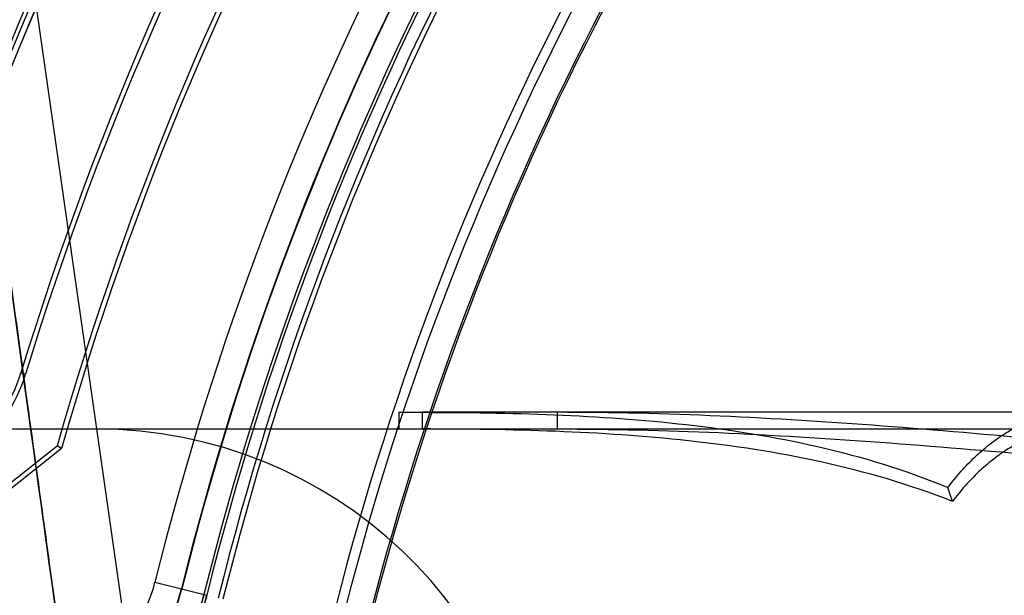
# Model space of a CAD drawing. Header units: millimetres. Extents: x 0 to 297, y 0 to 210.
# Tile 220 of 256: x 58.1373 to 58.2615, y 160.1015 to 160.1741. Entities that reach past the tile are written whole.
import ezdxf

# ---------------------------------------------------------------- set-up
doc = ezdxf.new("R2010")
doc.units = ezdxf.units.MM
doc.header["$LTSCALE"] = 16.335
doc.layers.get('0').update_dxf_attribs({"linetype": 'CONTINUOUS'})
for name, color, linetype in [('AXES_REF', 7, 'CONTINUOUS'), ('INTFCLR_1', 7, 'CONTINUOUS'), ('INTFCLR_144815', 7, 'CONTINUOUS'), ('INTFCLR_72935', 7, 'CONTINUOUS')]:
    doc.layers.add(name, color=color, linetype=linetype)

msp = doc.modelspace()

# ---------------------------------------------------------------- linework, layer by layer
at = {"color": 7, "linetype": 'Continuous'}
for radius in [6.787079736, 6.7865, 6.743039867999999]:
    msp.add_circle((57.4637311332, 154.7114782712), radius, dxfattribs=at)
msp.add_arc((57.4637311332, 154.7114782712), 6.72, 278.2771290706, 261.7228709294, dxfattribs=at)
at = {"layer": 'AXES_REF', "color": 9, "linetype": 'Continuous'}
msp.add_circle((57.4637311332, 154.7114782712), 6.191158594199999, dxfattribs=at)
at = {"layer": 'INTFCLR_1', "color": 9, "linetype": 'Continuous'}
for p, q in [((58.13808749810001, 160.1293896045), (58.1375017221, 160.1295682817)), ((58.15438975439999, 160.103136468), (58.1609380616, 160.1015121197))]:
    msp.add_line(p, q, dxfattribs=at)
at = {"layer": 'INTFCLR_1', "color": 6, "linetype": 'Continuous'}
for centre, radius, start, end in [((58.5279268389, 160.0104782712), 0.4221840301, 129.3995061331, 163.0369045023), ((58.5279268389, 160.0104782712), 0.4081840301, 135.1915361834, 163.0369046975), ((58.5279268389, 160.0104782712), 0.4075716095, 135.258904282, 163.0369045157), ((58.5279268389, 160.0104782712), 0.376628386, 138.8345507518, 166.0686236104), ((58.5279268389, 160.0104782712), 0.3760159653, 138.8345507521, 166.0686233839), ((58.5279268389, 160.0104782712), 0.3620159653, 138.8345507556, 166.0686238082), ((58.5279268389, 160.0104782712), 0.3607816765, 138.8345507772, 166.0686236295), ((58.1195825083, 160.1350341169), 0.0187342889, 308.2901664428, 343.0369006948), ((58.1195825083, 160.1350341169), 0.0193467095, 308.2901633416, 343.0369046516)]:
    msp.add_arc(centre, radius, start, end, dxfattribs=at)
at = {"layer": 'INTFCLR_1', "color": 9, "linetype": 'Continuous'}
for centre, radius, start, end in [((58.5279268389, 160.0104782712), 0.3848577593, 138.8345507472, 166.0686236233), ((58.5279268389, 160.0104782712), 0.3813582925, 138.8345507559, 166.068623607), ((58.5279268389, 160.0104782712), 0.3784849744, 138.8345507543, 166.0686236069), ((58.5279268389, 160.0104782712), 0.3781109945, 138.834550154, 166.0686229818), ((58.5279268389, 160.0104782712), 0.3575673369, 138.8345507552, 166.0686236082), ((58.5279268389, 160.0104782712), 0.3573323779, 138.8345501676, 166.0686229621), ((58.1373457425, 160.1073643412), 0.0175605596, 270.0000000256, 346.0686235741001), ((58.1373457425, 160.1073643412), 0.0210600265, 269.9999999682, 346.0686236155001)]:
    msp.add_arc(centre, radius, start, end, dxfattribs=at)
for points, knots in [([(58.1609380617, 160.1015121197), (58.1607705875, 160.1008369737), (58.1603877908, 160.0995164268), (58.1596757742, 160.0976239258), (58.1588618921, 160.0958691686), (58.1579760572, 160.0942670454), (58.15704621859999, 160.092821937), (58.1558089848, 160.0911404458), (58.1537077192, 160.0887430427), (58.1505866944, 160.0861073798), (58.14735421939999, 160.0842317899), (58.14492001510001, 160.0831757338), (58.1427022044, 160.0823963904), (58.1400473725, 160.0817455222), (58.1369945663, 160.0813837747), (58.1350318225, 160.0813745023), (58.1340902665, 160.081421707)], [0, 0, 0, 0, 0.0574721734, 0.1134588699, 0.1669071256, 0.21714495, 0.2645975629, 0.308783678, 0.3895302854, 0.5274907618, 0.6441227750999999, 0.6969373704, 0.7465491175, 0.8382128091, 0.9221094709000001, 1, 1, 1, 1]), ([(58.1605750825, 160.1016021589), (58.160430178, 160.1010180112), (58.16009865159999, 160.0998755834), (58.1594817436, 160.098238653), (58.158775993, 160.0967212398), (58.15800775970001, 160.0953363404), (58.1572011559, 160.0940877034), (58.1561282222, 160.0926358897), (58.1547586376, 160.0910815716), (58.15306889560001, 160.0895297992), (58.1509414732, 160.087920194), (58.1488003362, 160.0866895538), (58.1466933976, 160.0857886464), (58.1447758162, 160.0851257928), (58.1424818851, 160.0845780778), (58.1398479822, 160.0842836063), (58.1381565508, 160.0842879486), (58.1373457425, 160.0843347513)], [0, 0, 0, 0, 0.0575499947, 0.1136075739, 0.1671162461, 0.2174278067, 0.2649257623, 0.3091535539, 0.3899605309, 0.4625751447, 0.5281544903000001, 0.6447761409, 0.6975023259, 0.7471185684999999, 0.8386452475, 0.9223402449, 1, 1, 1, 1])]:
    msp.add_open_spline(points, degree=3, knots=knots, dxfattribs=at)
at = {"layer": 'INTFCLR_144815', "color": 9, "linetype": 'Continuous'}
for p, q in [((58.08611214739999, 160.5484094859), (58.2130534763, 159.6608559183)), ((58.18806714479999, 160.1245782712), (58.18806714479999, 160.1224782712)), ((58.5279268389, 160.1245782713), (58.188067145, 160.1245782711)), ((58.2051257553, 160.1224782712), (58.2051257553, 160.1245782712)), ((58.0517999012, 160.1224782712), (58.27427140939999, 160.1224782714))]:
    msp.add_line(p, q, dxfattribs=at)
at = {"layer": 'INTFCLR_144815', "color": 6, "linetype": 'Continuous'}
for p, q in [((58.1851582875, 160.1245782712), (58.1851582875, 160.1224782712)), ((58.1851582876, 160.1245782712), (58.188067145, 160.1245782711)), ((58.2549268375, 160.1133493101), (58.2543522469, 160.1151069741))]:
    msp.add_line(p, q, dxfattribs=at)
msp.add_arc((58.147004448, 160.0664782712), 0.05599999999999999, 3.000000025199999, 90.0000000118, dxfattribs=at)
at = {"layer": 'INTFCLR_144815', "color": 7, "linetype": 'Continuous'}
for points, knots in [([(58.08611214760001, 160.5484094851), (58.0857573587, 160.5484164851), (58.0856381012, 160.5472775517), (58.08552413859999, 160.5463138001), (58.0854948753, 160.5450551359), (58.0854950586, 160.5438616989), (58.085520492, 160.5426153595), (58.085563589, 160.5413374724), (58.0856298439, 160.5398541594), (58.0857068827, 160.5384399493), (58.0857911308, 160.5370632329), (58.0858682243, 160.5358940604), (58.0859540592, 160.5346694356), (58.0860490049, 160.5333817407), (58.08616163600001, 160.5319246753), (58.0862955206, 160.5302691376), (58.0864467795, 160.5284761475), (58.0866174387, 160.5265266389), (58.0868100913, 160.5243986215), (58.0870263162, 160.5220853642), (58.0872692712, 160.5195591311), (58.08754543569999, 160.5167618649), (58.0878584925, 160.5136709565), (58.08820722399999, 160.5103075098), (58.0885970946, 160.5066260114), (58.0890499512, 160.5024357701), (58.0895519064, 160.4978829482), (58.0901107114, 160.4929038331), (58.0907372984, 160.487410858), (58.09146672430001, 160.4811189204), (58.0922898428, 160.4741285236), (58.0932272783, 160.4662804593), (58.0942896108, 160.4575080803), (58.0955184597, 160.4474938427), (58.0969147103, 160.4362561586), (58.0985094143, 160.423570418), (58.10031891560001, 160.4093320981), (58.1023197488, 160.3937471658), (58.1045101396, 160.3768399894), (58.1068522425, 160.3589082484), (58.1093643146, 160.3398151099), (58.112008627, 160.31984771), (58.1147782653, 160.2990559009), (58.1176560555, 160.2775644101), (58.1206634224, 160.2552102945), (58.1238201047, 160.2318470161), (58.1271045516, 160.2076350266), (58.1304727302, 160.182896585), (58.1339112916, 160.1577250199), (58.137449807, 160.1319013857), (58.14114091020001, 160.105042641), (58.1436576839, 160.0867803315), (58.1449482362, 160.0774282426)], [0, 0, 0, 0, 0.002241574, 0.0047132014, 0.0072224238, 0.0098766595, 0.0123398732, 0.0150736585, 0.0179599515, 0.0217167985, 0.0240207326, 0.0266725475, 0.029118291, 0.0317754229, 0.0348287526, 0.0383497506, 0.0422672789, 0.04619496, 0.0507115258, 0.0557645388, 0.0608710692, 0.06674290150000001, 0.0735202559, 0.0804956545, 0.0881030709, 0.09690564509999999, 0.1071187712, 0.1170366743, 0.1285552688, 0.1420419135, 0.1570478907, 0.1730174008, 0.1919691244, 0.2128662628, 0.236750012, 0.2635013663, 0.293630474, 0.3274143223, 0.3627565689, 0.4013226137, 0.4416480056, 0.4844039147, 0.5285543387, 0.5741462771, 0.6213734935, 0.6710334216, 0.7230689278, 0.7757171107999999, 0.8287434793, 0.8835499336, 0.9403646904, 1, 1, 1, 1]), ([(58.1449482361, 160.0774282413), (58.1437723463, 160.0859465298), (58.1415676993, 160.1019439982), (58.1384636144, 160.1245136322), (58.1357354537, 160.1443967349), (58.13332354, 160.1620127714), (58.1311756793, 160.1777323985), (58.12925963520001, 160.1917824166), (58.1275281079, 160.2045018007), (58.1259432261, 160.21616449), (58.1244965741, 160.2268291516), (58.1231960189, 160.2364332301), (58.122045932, 160.2449395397), (58.12102054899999, 160.2525343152), (58.120105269, 160.2593228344), (58.1192911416, 160.2653695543), (58.1185653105, 160.2707669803), (58.1179139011, 160.2756162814), (58.1173333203, 160.27994259), (58.1168056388, 160.283878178), (58.1163345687, 160.2873943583), (58.1159131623, 160.2905421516), (58.11553140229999, 160.293395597), (58.11518497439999, 160.2959864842), (58.114868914, 160.298351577), (58.11458399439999, 160.3004846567), (58.1143232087, 160.3024379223), (58.1140842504, 160.3042284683), (58.1138660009, 160.3058644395), (58.1136587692, 160.3074183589), (58.1134650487, 160.3088714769), (58.1132262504, 160.3106633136), (58.1130571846, 160.3119323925), (58.11294127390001, 160.3128029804)], [0, 0, 0, 0, 0.1086009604, 0.2039477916, 0.2877238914, 0.3620651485, 0.4285031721, 0.4880977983, 0.5411506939, 0.5906228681, 0.6367442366, 0.6770723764, 0.71302358, 0.7451511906, 0.7738599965, 0.7995341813, 0.8222066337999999, 0.8426397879, 0.8613279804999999, 0.8773350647, 0.892788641, 0.9061319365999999, 0.9174444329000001, 0.9291470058, 0.9391444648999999, 0.9475796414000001, 0.9563257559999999, 0.9640319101, 0.9703936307, 0.9771701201, 0.9838307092, 0.9889079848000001, 1, 1, 1, 1])]:
    msp.add_open_spline(points, degree=3, knots=knots, dxfattribs=at)
at = {"layer": 'INTFCLR_144815', "color": 6, "linetype": 'Continuous'}
for points, knots in [([(58.18806714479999, 160.1245782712), (58.1936247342, 160.1245714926), (58.2047498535, 160.1244263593), (58.2214273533, 160.1232739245), (58.2381544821, 160.1206160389), (58.2490153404, 160.1173077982), (58.2543522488, 160.1151069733)], [0, 0, 0, 0, 0.2476832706, 0.4951751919, 0.7442422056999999, 1, 1, 1, 1]), ([(58.2868704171, 160.119139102), (58.2800850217, 160.1198079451), (58.26650639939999, 160.1211499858), (58.2461074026, 160.1229285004), (58.2256437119, 160.1242258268), (58.2119716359, 160.1245781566), (58.2051257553, 160.1245782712)], [0, 0, 0, 0, 0.2495910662, 0.4994364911, 0.7495091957, 1, 1, 1, 1]), ([(58.2543522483, 160.1151069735), (58.2548882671, 160.1158078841), (58.255979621, 160.1171378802), (58.25772532, 160.1189513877), (58.2595284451, 160.120524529), (58.261381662, 160.121852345), (58.2632782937, 160.1229276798), (58.2645890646, 160.1234803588), (58.2652459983, 160.1237100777)], [0, 0, 0, 0, 0.1881234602, 0.3664007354, 0.5360715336, 0.6975879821, 0.8516252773, 1, 1, 1, 1]), ([(58.25492683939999, 160.1133493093), (58.2495305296, 160.1154732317), (58.238561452, 160.118664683), (58.2217011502, 160.1212210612), (58.20488575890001, 160.1223316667), (58.1936696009, 160.1224718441), (58.18806714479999, 160.1224782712)], [0, 0, 0, 0, 0.2551578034, 0.5043551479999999, 0.7521427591, 1, 1, 1, 1]), ([(58.2051257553, 160.1224782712), (58.2119168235, 160.1224779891), (58.2254910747, 160.1221378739), (58.2458266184, 160.1208868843), (58.2661327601, 160.1191725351), (58.27966122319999, 160.1178797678), (58.2864268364, 160.1172356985)], [0, 0, 0, 0, 0.2498861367, 0.499769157, 0.7498206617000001, 1, 1, 1, 1]), ([(58.26542683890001, 160.1216414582), (58.2647929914, 160.1214198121), (58.263528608, 160.1208865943), (58.2616995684, 160.1198492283), (58.25991312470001, 160.1185688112), (58.2581755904, 160.1170524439), (58.2564940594, 160.1153052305), (58.2554429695, 160.114024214), (58.2549268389, 160.1133493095)], [0, 0, 0, 0, 0.1485290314, 0.3026555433, 0.4642103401, 0.6338679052, 0.8120636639, 1, 1, 1, 1])]:
    msp.add_open_spline(points, degree=3, knots=knots, dxfattribs=at)
at = {"layer": 'INTFCLR_72935', "color": 6, "linetype": 'Continuous'}
for p, q in [((58.0907359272, 160.0796767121), (58.1420826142, 160.1203548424)), ((58.1426176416, 160.1199973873), (58.0911494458, 160.0792229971)), ((58.1426176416, 160.1199973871), (58.1420826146, 160.120354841))]:
    msp.add_line(p, q, dxfattribs=at)
at = {"layer": 'INTFCLR_72935', "color": 9, "linetype": 'Continuous'}
msp.add_line((58.1577280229, 160.1023083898), (58.1609380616, 160.1015121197), dxfattribs=at)
at = {"layer": 'INTFCLR_72935', "color": 6, "linetype": 'Continuous'}
for centre, radius, start, end in [((58.5279268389, 160.0104782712), 0.423418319, 129.3396669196, 163.123559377), ((58.5279268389, 160.0104782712), 0.4221840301, 129.3995061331, 163.1759166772), ((58.5279268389, 160.0104782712), 0.4228972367, 136.3700789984, 170.0609962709), ((58.5279268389, 160.0104782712), 0.4011840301, 136.3010564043, 164.1046765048), ((58.5279268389, 160.0104782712), 0.4005716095, 136.4414811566, 164.1328906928), ((58.5279268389, 160.0104782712), 0.381418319, 138.8345507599, 166.068623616), ((58.5279268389, 160.0104782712), 0.376628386, 138.8345507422, 166.0686236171), ((58.5279268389, 160.0104782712), 0.3760159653, 138.8345507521, 166.0686233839), ((58.5279268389, 160.0104782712), 0.3620159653, 138.8345507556, 166.0686238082), ((58.5279268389, 160.0104782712), 0.3607816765, 138.8345507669, 166.0686236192), ((58.1373457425, 160.1073643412), 0.021, 270.0000001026, 346.0686236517)]:
    msp.add_arc(centre, radius, start, end, dxfattribs=at)
at = {"layer": 'INTFCLR_72935', "color": 9, "linetype": 'Continuous'}
for radius, start, end in [(0.3784849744, 138.8345507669, 166.0686236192), (0.3781109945, 138.8345501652, 166.0686229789), (0.3575673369, 138.8345507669, 166.0686236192), (0.3573323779, 138.8345501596, 166.0686229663)]:
    msp.add_arc((58.5279268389, 160.0104782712), radius, start, end, dxfattribs=at)
for points, knots in [([(58.1340902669, 160.0814217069), (58.1350322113, 160.0813744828), (58.1369964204, 160.0813837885), (58.1400526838, 160.081746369), (58.1427122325, 160.0823988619), (58.1449336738, 160.0831815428), (58.14670039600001, 160.0839487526), (58.1485216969, 160.0849087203), (58.1503905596, 160.0860952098), (58.15229709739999, 160.0875520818), (58.15423144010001, 160.0893420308), (58.1558016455, 160.0911316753), (58.1570369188, 160.0928083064), (58.1579708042, 160.0942580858), (58.1588582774, 160.0958618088), (58.1596720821, 160.0976154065), (58.16038515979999, 160.0995090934), (58.1607691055, 160.1008309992), (58.1609380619, 160.1015121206)], [0, 0, 0, 0, 0.07790330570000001, 0.1618667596, 0.2536806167, 0.3034199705, 0.3562896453, 0.4126322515, 0.4733102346, 0.5389302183, 0.6105590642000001, 0.6906636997, 0.7351564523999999, 0.7824908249, 0.8330084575, 0.8864378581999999, 0.9420335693, 1, 1, 1, 1]), ([(58.1373457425, 160.0843347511), (58.1381568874, 160.084287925), (58.139849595, 160.0842836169), (58.142486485, 160.0845787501), (58.14478446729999, 160.0851279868), (58.146705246, 160.0857933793), (58.1482345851, 160.0864482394), (58.1498110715, 160.0872701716), (58.15143044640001, 160.0882887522), (58.1530828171, 160.0895419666), (58.1547604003, 160.0910845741), (58.15612193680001, 160.0926285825), (58.1571933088, 160.0940761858), (58.1580030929, 160.0953284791), (58.15877289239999, 160.0967148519), (58.1594784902, 160.0982312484), (58.16009646, 160.0998692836), (58.1604289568, 160.1010128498), (58.1605750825, 160.1016021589)], [0, 0, 0, 0, 0.077684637, 0.1614602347, 0.2531489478, 0.3029013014, 0.3556901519, 0.4120655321, 0.4727178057, 0.538390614, 0.6100777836, 0.690278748, 0.7347779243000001, 0.7821808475, 0.8327613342, 0.8862761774, 0.9419483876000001, 1, 1, 1, 1])]:
    msp.add_open_spline(points, degree=3, knots=knots, dxfattribs=at)

doc.saveas('drawing.dxf')
